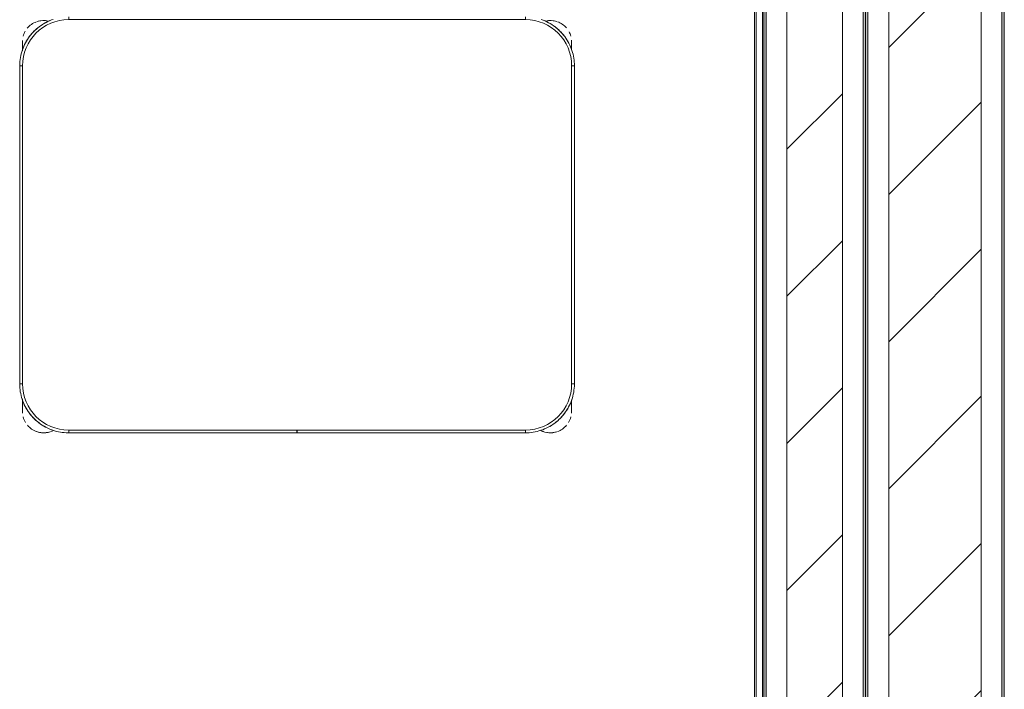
# Model space of a CAD drawing. Header units: metres. Extents: x 3 to 42.2, y -72.9 to -48.7.
# Tile 79 of 189: x 39.3 to 40.3, y -59.3 to -58.6. Entities that reach past the tile are written whole.
import ezdxf

# ---------------------------------------------------------------- set-up
doc = ezdxf.new("R2010")
doc.units = ezdxf.units.M
for name, color, linetype, lineweight in [('A-WALL', 7, 'Continuous', 18), ('A-WALL-PATT', 7, 'Continuous', 18), ('I-FURN', 7, 'Continuous', 18)]:
    doc.layers.add(name, color=color, linetype=linetype, lineweight=lineweight)
pattern_1 = [(50, (21.555, -62.929), (0.5465545, -0.047815), [0.05715, -0.62865]), (355, (21.555, -62.929), (-0.105728, 0.573166), [0.04572, -0.50292]), (100.451, (21.601, -62.933), (0.440828, 0.525349), [0.04857, -0.53427]), (46.184, (21.555, -62.776), (0.813237, -0.12613), [0.08573, -0.94298]), (96.636, (21.623, -62.787), (0.712212, 0.742287), [0.07286, -0.80141]), (351.184, (21.555, -62.776), (0.712217, 0.742274), [0.06858, -0.75438]), (21, (21.631, -62.814), (0.454846, -0.306795), [0.05715, -0.62865]), (326, (21.631, -62.814), (0.185405, 0.55256), [0.04572, -0.50292]), (71.451, (21.669, -62.84), (0.640251, 0.245763), [0.04857, -0.53427]), (37.5, (21.555, -62.929), (0.009261, 0.2536672), [0.02515, -0.47168, 0.02515, -0.48539, -0.50482]), (37.5, (21.555, -62.929), (0.009261, 0.2536672), [-1.007, 0.02515, -0.47968]), (7.5, (21.555, -62.929), (0.2004558, 0.300546), [0.02515, -0.26594, 0.02515, -0.46025, -0.1924]), (7.5, (21.555, -62.929), (0.2004558, 0.300546), [-0.77648, 0.02515, -0.16726]), (327.5, (21.385, -62.929), (0.4067682, -0.0171882), [0.02515, -0.16535, 0.02515, -0.56921, -0.78867]), (327.5, (21.385, -62.929), (0.4067682, -0.0171882), [-0.78486, 0.02515, -0.76352]), (317.5, (21.309, -62.929), (0.444383, 0.0762794), [0.02515, -0.2225, 0.02515, -0.36957, -0.56007]), (317.5, (21.309, -62.929), (0.444383, 0.0762794), [-0.64237, 0.02515, -0.53492])]
pattern_2 = [(45, (21.555, -62.929), (-0.0795495, 0.0795495), [])]

# ---------------------------------------------------------------- blocks, each defined once
blk = doc.blocks.new('ConjuntoParaAlunoTamanho6 - CJA06_ConjuntoParaAlunoTamanho6-V31-1PAV')
at = {"layer": 'I-FURN', "color": 253, "true_color": 0xaaaaaa}
for p, q in [((-0.247, 0.065), (-0.247, 0.062)), ((0.247, 0.065), (0.247, 0.062)), ((-0.2971, 0.0288), (-0.2971, 0.038)), ((-0.2971, 0.038), (-0.2971, 0.0283)), ((0.2969, 0.038), (0.2969, 0.0297)), ((0.2969, 0.033), (0.2969, 0.038)), ((-0.3, 0.012), (-0.3, -0.332)), ((-0.3, 0.012), (-0.297, 0.012)), ((-0.3, 0.012), (-0.3, -0.332)), ((0.3, 0.012), (0.297, 0.012)), ((0.3, -0.332), (0.3, 0.012)), ((0.3, -0.332), (0.3, 0.012)), ((-0.3, -0.332), (-0.297, -0.332)), ((0.3, -0.332), (0.297, -0.332)), ((-0.2971, -0.3483), (-0.2971, -0.3539)), ((-0.2971, -0.3487), (-0.2971, -0.362)), ((0.2969, -0.3539), (0.2969, -0.3492)), ((0.2969, -0.362), (0.2969, -0.3496)), ((-0.2971, -0.357), (-0.2971, -0.362)), ((0.2969, -0.362), (0.2969, -0.357)), ((-0.247, -0.385), (-0.247, -0.382)), ((-0.0001, -0.382), (-0.0001, -0.385)), ((0, -0.385), (0, -0.382)), ((0.247, -0.385), (0.247, -0.382)), ((-0.247, -0.385), (-0.0001, -0.385)), ((-0.247, -0.385), (-0.0001, -0.385)), ((0, -0.385), (0.247, -0.385)), ((0, -0.385), (0.247, -0.385))]:
    blk.add_line(p, q, dxfattribs=at)
at = {"layer": 'I-FURN', "color": 253, "true_color": 0xaaaaaa, "flags": 128}
for points in [[(-0.2637, 0.0623), (-0.2657, 0.0616), (-0.2676, 0.0608), (-0.2696, 0.0599), (-0.2715, 0.059), (-0.2733, 0.058), (-0.2752, 0.0569), (-0.2769, 0.0557), (-0.2787, 0.0545), (-0.2803, 0.0532), (-0.2819, 0.0518), (-0.2835, 0.0504), (-0.285, 0.0489), (-0.2865, 0.0473), (-0.2878, 0.0457), (-0.2892, 0.0441), (-0.2904, 0.0424), (-0.2916, 0.0406), (-0.2927, 0.0388), (-0.2937, 0.0369), (-0.2947, 0.0351), (-0.2956, 0.0331), (-0.2964, 0.0312), (-0.2971, 0.0292), (-0.2978, 0.0272), (-0.2983, 0.0251), (-0.2988, 0.0231), (-0.2992, 0.021), (-0.2995, 0.0189), (-0.2998, 0.0168), (-0.2999, 0.0147), (-0.3, 0.0125), (-0.3, 0.012)], [(0.3, 0.012), (0.3, 0.0141), (0.2998, 0.0162), (0.2996, 0.0183), (0.2993, 0.0204), (0.2989, 0.0225), (0.2985, 0.0246), (0.2979, 0.0266), (0.2973, 0.0286), (0.2966, 0.0306), (0.2958, 0.0326), (0.295, 0.0345), (0.294, 0.0364), (0.293, 0.0383), (0.2919, 0.0401), (0.2907, 0.0419), (0.2895, 0.0436), (0.2882, 0.0453), (0.2868, 0.0469), (0.2854, 0.0485), (0.2839, 0.05), (0.2824, 0.0514), (0.2808, 0.0528), (0.2791, 0.0541), (0.2774, 0.0554), (0.2756, 0.0566), (0.2738, 0.0577), (0.272, 0.0587), (0.2701, 0.0597), (0.2682, 0.0606), (0.2662, 0.0614), (0.2642, 0.0621)], [(0.247, 0.062), (0.1235, 0.062), (0, 0.062), (-0.1235, 0.062), (-0.247, 0.062)], [(-0.247, 0.062), (-0.1235, 0.062), (0, 0.062), (0.1235, 0.062), (0.247, 0.062)], [(-0.2971, 0.038), (-0.2971, 0.038), (-0.2971, 0.0379), (-0.2971, 0.0378), (-0.2971, 0.0378), (-0.2971, 0.0376), (-0.2971, 0.0375), (-0.2971, 0.0373), (-0.2971, 0.0371), (-0.2971, 0.0369), (-0.2971, 0.0366), (-0.2971, 0.0364), (-0.2971, 0.0361), (-0.2971, 0.0357), (-0.2971, 0.0354), (-0.2971, 0.035), (-0.2971, 0.0346), (-0.2971, 0.0342), (-0.2971, 0.0338), (-0.2971, 0.0333), (-0.2971, 0.0328), (-0.2971, 0.0323), (-0.2971, 0.0318), (-0.2971, 0.0313), (-0.2971, 0.0307), (-0.2971, 0.0302), (-0.2971, 0.0296), (-0.2971, 0.029)], [(0.2969, 0.03), (0.2969, 0.0306), (0.2969, 0.0311), (0.2969, 0.0317), (0.2969, 0.0322), (0.2969, 0.0327), (0.2969, 0.0332), (0.2969, 0.0336), (0.2969, 0.0341), (0.2969, 0.0345), (0.2969, 0.0349), (0.2969, 0.0353), (0.2969, 0.0356), (0.2969, 0.036), (0.2969, 0.0363), (0.2969, 0.0366), (0.2969, 0.0368), (0.2969, 0.037), (0.2969, 0.0373), (0.2969, 0.0374), (0.2969, 0.0376), (0.2969, 0.0377), (0.2969, 0.0378), (0.2969, 0.0379), (0.2969, 0.0379), (0.2969, 0.038)], [(-0.297, 0.012), (-0.297, -0.074), (-0.297, -0.16), (-0.297, -0.246), (-0.297, -0.332)], [(-0.297, -0.332), (-0.297, -0.246), (-0.297, -0.16), (-0.297, -0.074), (-0.297, 0.012)], [(0.297, -0.332), (0.297, -0.246), (0.297, -0.16), (0.297, -0.074), (0.297, 0.012)], [(0.297, 0.012), (0.297, -0.074), (0.297, -0.16), (0.297, -0.246), (0.297, -0.332)], [(-0.3, -0.332), (-0.3, -0.3342), (-0.2998, -0.3363), (-0.2996, -0.3384), (-0.2993, -0.3405), (-0.2989, -0.3426), (-0.2985, -0.3446), (-0.2979, -0.3467), (-0.2973, -0.3487), (-0.2966, -0.3507), (-0.2958, -0.3527), (-0.295, -0.3546), (-0.294, -0.3565), (-0.293, -0.3584), (-0.2919, -0.3602), (-0.2907, -0.362), (-0.2895, -0.3637), (-0.2882, -0.3654), (-0.2868, -0.367), (-0.2854, -0.3685), (-0.2839, -0.3701), (-0.2824, -0.3715), (-0.2808, -0.3729), (-0.2791, -0.3742), (-0.2774, -0.3755), (-0.2756, -0.3766), (-0.2738, -0.3777), (-0.272, -0.3788), (-0.2701, -0.3797), (-0.2682, -0.3806), (-0.2662, -0.3814), (-0.2642, -0.3822), (-0.2622, -0.3828), (-0.2602, -0.3834), (-0.2581, -0.3839), (-0.256, -0.3843), (-0.2539, -0.3846), (-0.2518, -0.3848), (-0.2497, -0.385), (-0.2476, -0.385), (-0.247, -0.385)], [(0.247, -0.385), (0.2491, -0.385), (0.2512, -0.3849), (0.2533, -0.3847), (0.2554, -0.3844), (0.2575, -0.384), (0.2596, -0.3835), (0.2616, -0.383), (0.2637, -0.3823), (0.2657, -0.3816), (0.2676, -0.3808), (0.2696, -0.38), (0.2715, -0.379), (0.2733, -0.378), (0.2752, -0.3769), (0.2769, -0.3758), (0.2787, -0.3745), (0.2803, -0.3732), (0.2819, -0.3719), (0.2835, -0.3704), (0.285, -0.369), (0.2865, -0.3674), (0.2878, -0.3658), (0.2892, -0.3641), (0.2904, -0.3624), (0.2916, -0.3607), (0.2927, -0.3589), (0.2937, -0.357), (0.2947, -0.3551), (0.2956, -0.3532), (0.2964, -0.3512), (0.2971, -0.3492), (0.2978, -0.3472), (0.2983, -0.3452), (0.2988, -0.3431), (0.2992, -0.341), (0.2995, -0.3389), (0.2998, -0.3368), (0.2999, -0.3347), (0.3, -0.3326), (0.3, -0.332)], [(-0.2971, -0.3491), (-0.2971, -0.3497), (-0.2971, -0.3504), (-0.2971, -0.351), (-0.2971, -0.3516), (-0.2971, -0.3523), (-0.2971, -0.3529), (-0.2971, -0.3535), (-0.2971, -0.3541), (-0.2971, -0.3546), (-0.2971, -0.3552), (-0.2971, -0.3557), (-0.2971, -0.3562), (-0.2971, -0.3567), (-0.2971, -0.3572), (-0.2971, -0.3577), (-0.2971, -0.3581), (-0.2971, -0.3586), (-0.2971, -0.359), (-0.2971, -0.3593), (-0.2971, -0.3597), (-0.2971, -0.36), (-0.2971, -0.3603), (-0.2971, -0.3606), (-0.2971, -0.3609), (-0.2971, -0.3611), (-0.2971, -0.3613), (-0.2971, -0.3615), (-0.2971, -0.3617), (-0.2971, -0.3618), (-0.2971, -0.3619), (-0.2971, -0.362), (-0.2971, -0.362), (-0.2971, -0.362)], [(0.2969, -0.362), (0.2969, -0.362), (0.2969, -0.362), (0.2969, -0.3619), (0.2969, -0.3618), (0.2969, -0.3617), (0.2969, -0.3615), (0.2969, -0.3614), (0.2969, -0.3612), (0.2969, -0.3609), (0.2969, -0.3607), (0.2969, -0.3604), (0.2969, -0.3601), (0.2969, -0.3598), (0.2969, -0.3594), (0.2969, -0.3591), (0.2969, -0.3587), (0.2969, -0.3582), (0.2969, -0.3578), (0.2969, -0.3574), (0.2969, -0.3569), (0.2969, -0.3564), (0.2969, -0.3559), (0.2969, -0.3553), (0.2969, -0.3548), (0.2969, -0.3542), (0.2969, -0.3536), (0.2969, -0.353), (0.2969, -0.3524), (0.2969, -0.3518), (0.2969, -0.3512), (0.2969, -0.3506), (0.2969, -0.3499)], [(-0.247, -0.382), (-0.1235, -0.382), (0, -0.382), (0.1235, -0.382), (0.247, -0.382)], [(-0.0001, -0.382), (-0.0618, -0.382), (-0.1235, -0.382), (-0.1853, -0.382), (-0.247, -0.382)], [(0.247, -0.382), (0.1853, -0.382), (0.1235, -0.382), (0.0618, -0.382), (0, -0.382)]]:
    blk.add_lwpolyline(points, dxfattribs=at)
at = {"layer": 'I-FURN', "color": 253, "true_color": 0xaaaaaa}
for centre, radius, start, end in [((-0.247, 0.012), 0.05, 90, 180), ((-0.247, 0.012), 0.05, 90, 180), ((-0.2741, 0.038), 0.023, 109.9274, 140.0231), ((-0.247, 0.012), 0.053, 127.1607, 143.1496), ((-0.2741, 0.038), 0.023, 76.7876, 108), ((-0.2741, 0.038), 0.023, 76.4043, 104.4669), ((-0.247, 0.012), 0.053, 112.5, 122.6999), ((0.247, 0.012), 0.05, 360, 90), ((0.247, 0.012), 0.05, 0, 90), ((0.247, 0.012), 0.053, 57.3001, 67.5), ((0.247, 0.012), 0.053, 57.3001, 67.5), ((0.2739, 0.038), 0.023, 75.5331, 103.1032), ((0.2739, 0.038), 0.023, 72, 102.5793), ((0.247, 0.012), 0.053, 37.1607, 53.1496), ((0.247, 0.012), 0.053, 37.1607, 53.1496), ((0.2739, 0.038), 0.023, 41.0194, 70.3068), ((-0.2741, 0.038), 0.023, 149.9762, 164.345), ((0.2739, 0.038), 0.023, 15.7305, 28.0506), ((-0.2741, 0.038), 0.023, 176.5669, 180), ((-0.247, 0.012), 0.053, 147.3001, 157.5), ((0.247, 0.012), 0.053, 22.5, 32.6999), ((0.247, 0.012), 0.053, 22.5, 32.6999), ((0.2739, 0.038), 0.023, 360, 4.0091), ((-0.247, -0.332), 0.05, 180, 270), ((-0.247, -0.332), 0.05, 180, 270), ((0.247, -0.332), 0.05, 270, 360), ((0.247, -0.332), 0.05, 270, 0), ((-0.2741, -0.362), 0.023, 180, 184.4122), ((-0.247, -0.332), 0.053, 202.5, 212.6999), ((0.247, -0.332), 0.053, 327.3001, 337.5), ((0.247, -0.332), 0.053, 327.3001, 337.5), ((0.2739, -0.362), 0.023, 355.5878, 360), ((-0.2741, -0.362), 0.023, 194.4631, 211.2975), ((-0.247, -0.332), 0.053, 217.1607, 233.1496), ((0.247, -0.332), 0.053, 307.1607, 323.1496), ((0.247, -0.332), 0.053, 307.1607, 323.1496), ((0.2739, -0.362), 0.023, 328.7028, 345.5368), ((-0.2741, -0.362), 0.023, 220.1585, 250.9892), ((-0.2741, -0.362), 0.023, 241.299, 288), ((-0.247, -0.332), 0.053, 237.3001, 247.5), ((-0.2741, -0.362), 0.023, 289.6472, 297.8593), ((0.2739, -0.362), 0.023, 242.37, 250.9892), ((0.2739, -0.362), 0.023, 243.5377, 288), ((0.247, -0.332), 0.053, 292.5, 302.6999), ((0.247, -0.332), 0.053, 292.5, 302.6999), ((0.2739, -0.362), 0.023, 289.6472, 320.1065), ((-0.2741, -0.362), 0.023, 255.5331, 284.4669), ((0.2739, -0.362), 0.023, 255.5331, 284.4669)]:
    blk.add_arc(centre, radius, start, end, dxfattribs=at)
blk = doc.blocks.new('4 GRE - ESCOLA DE CINEMA E AUDIOVISUAL CINE REX R07_rvt-1-1PAV')
at = {"layer": 'A-WALL-PATT', "true_color": 0xd4d4d4}
h = blk.add_hatch(dxfattribs=at)
h.set_pattern_fill('FP_2', color=254, style=0, pattern_type=2)
h.set_pattern_definition(pattern_2)
h.paths.add_polyline_path([(40.1923, -71.9419), (40.2923, -71.9419), (40.2923, -51.0204), (40.1923, -51.0204), (40.1923, -71.9386)])
h = blk.add_hatch(dxfattribs=at)
h.set_pattern_fill('FP_1', color=254, style=0, pattern_type=2)
h.set_pattern_definition(pattern_1)
h.paths.add_polyline_path([(40.3173, -71.9419), (40.3173, -51.0454), (40.3148, -51.0454), (40.3148, -71.9419)])
h = blk.add_hatch(dxfattribs=at)
h.set_pattern_fill('FP_1', color=254, style=0, pattern_type=2)
h.set_pattern_definition(pattern_1)
h.paths.add_polyline_path([(40.1698, -71.9419), (40.1698, -51.1754), (40.1676, -51.1754), (40.1673, -71.9419)])
at = {"layer": 'A-WALL-PATT', "true_color": 0xeaeaea}
h = blk.add_hatch(dxfattribs=at)
h.set_pattern_fill('FP_21', color=254, style=0, pattern_type=2)
h.set_pattern_definition([(0, (21.555, -62.929), (0.381, 0.381), [0.1905, -0.5715]), (45, (21.65, -62.929), (-1.90495, 1.90495), []), (90, (21.65, -63.024), (-0.381, 0.381), [0.1905, -0.5715])])
h.paths.add_polyline_path([(40.0558, -63.7454), (40.0573, -63.7454), (40.0573, -61.4854), (40.0558, -61.4854), (40.0558, -63.7309)])
h.paths.add_polyline_path([(40.0558, -61.2854), (40.0573, -61.2854), (40.0573, -57.7861), (40.0558, -57.7861), (40.0558, -61.1238)])
h.paths.add_polyline_path([(40.0573, -57.5861), (40.0573, -54.4968), (40.0558, -54.4968), (40.0558, -57.5861)])
h.paths.add_polyline_path([(40.0558, -54.2968), (40.0573, -54.2968), (40.0573, -51.2461), (40.0558, -51.2461), (40.0558, -54.1714)])
at = {"layer": 'A-WALL-PATT', "true_color": 0xd4d4d4}
h = blk.add_hatch(dxfattribs=at)
h.set_pattern_fill('FP_1', color=254, style=0, pattern_type=2)
h.set_pattern_definition(pattern_1)
h.paths.add_polyline_path([(40.0597, -71.5933), (40.0598, -71.5933), (40.0598, -68.3629), (40.0573, -68.3629), (40.0573, -71.5933)])
h.paths.add_polyline_path([(40.0597, -68.1629), (40.0598, -68.1629), (40.0598, -68.1607), (40.0573, -68.1607), (40.0573, -68.1629)])
h.paths.add_polyline_path([(40.0573, -68.1522), (40.0598, -68.1522), (40.0598, -65.9931), (40.0573, -65.9931), (40.0573, -68.0761)])
h.paths.add_polyline_path([(40.0598, -65.8631), (40.0598, -63.9454), (40.0573, -63.9454), (40.0573, -65.8631)])
h.paths.add_polyline_path([(40.0573, -63.7454), (40.0598, -63.7454), (40.0598, -61.4954), (40.0573, -61.4954), (40.0573, -63.7309)])
h.paths.add_polyline_path([(40.0598, -61.4869), (40.0598, -61.4854), (40.0573, -61.4854), (40.0573, -61.4869)])
h.paths.add_polyline_path([(40.0573, -61.2854), (40.0598, -61.2854), (40.0598, -57.7861), (40.0573, -57.7861), (40.0573, -61.1238)])
h.paths.add_polyline_path([(40.0583, -57.5861), (40.0598, -57.5861), (40.059, -54.4968), (40.0573, -54.4968), (40.0573, -57.5861)])
h.paths.add_polyline_path([(40.0598, -54.2968), (40.0598, -51.2461), (40.0573, -51.2461), (40.0573, -54.2968), (40.0591, -54.2968)])
h = blk.add_hatch(dxfattribs=at)
h.set_pattern_fill('FP_2', color=254, style=0, pattern_type=2)
h.set_pattern_definition(pattern_2)
h.paths.add_polyline_path([(40.1423, -71.5933), (40.1423, -68.3629), (40.0823, -68.3629), (40.0823, -71.5933), (40.1412, -71.5933)])
h.paths.add_polyline_path([(40.1423, -68.1629), (40.1423, -63.9454), (40.0823, -63.9454), (40.0825, -68.1629), (40.1212, -68.1629)])
h.paths.add_polyline_path([(40.1423, -63.7454), (40.1423, -61.4854), (40.0823, -61.4854), (40.0823, -63.7454), (40.0955, -63.7454)])
h.paths.add_polyline_path([(40.0835, -61.2854), (40.1423, -61.2854), (40.1423, -57.7861), (40.0823, -57.7861), (40.0823, -61.2854)])
h.paths.add_polyline_path([(40.1423, -57.5861), (40.1423, -54.4968), (40.0823, -54.4968), (40.0823, -57.5861), (40.105, -57.5861)])
h.paths.add_polyline_path([(40.1423, -54.2968), (40.1419, -51.2461), (40.0823, -51.2461), (40.0823, -54.2968), (40.1242, -54.2968)])
h = blk.add_hatch(dxfattribs=at)
h.set_pattern_fill('FP_1', color=254, style=0, pattern_type=2)
h.set_pattern_definition(pattern_1)
h.paths.add_polyline_path([(40.1648, -71.5933), (40.1673, -71.5933), (40.1673, -68.3629), (40.1648, -68.3629), (40.1648, -71.1661)])
h.paths.add_polyline_path([(40.1648, -68.1629), (40.1673, -68.1629), (40.1673, -63.9454), (40.1648, -63.9454), (40.1648, -68.0761)])
h.paths.add_polyline_path([(40.1673, -63.7454), (40.1673, -61.4854), (40.1648, -61.4854), (40.1648, -63.7454)])
h.paths.add_polyline_path([(40.1673, -61.2854), (40.1673, -57.7861), (40.1648, -57.7861), (40.1648, -61.2854)])
h.paths.add_polyline_path([(40.1673, -57.5861), (40.1673, -54.4968), (40.1648, -54.4968), (40.1648, -57.5861)])
h.paths.add_polyline_path([(40.1648, -54.2968), (40.1673, -54.2968), (40.1673, -51.2461), (40.1648, -51.2461), (40.1648, -54.1714)])
at = {"layer": 'A-WALL', "color": 253, "true_color": 0xaaaaaa}
for p, q in [((40.2923, -51.0454), (40.2923, -71.9419)), ((40.3148, -51.0454), (40.3148, -71.9419)), ((40.3173, -71.9419), (40.3173, -51.0454)), ((40.1698, -51.1754), (40.1698, -71.9419)), ((40.1923, -51.1754), (40.1923, -71.9419)), ((40.0558, -61.2854), (40.0558, -57.7861)), ((40.0573, -57.7861), (40.0573, -61.2854)), ((40.0573, -61.2854), (40.0573, -57.7861)), ((40.0598, -61.2854), (40.0598, -57.7861)), ((40.0823, -61.2854), (40.0823, -57.7861)), ((40.1423, -61.2854), (40.1423, -57.7861)), ((40.1648, -61.2854), (40.1648, -57.7861)), ((40.1673, -57.7861), (40.1673, -61.2854)), ((40.1673, -61.2854), (40.1673, -57.7861)), ((40.0473, -57.7961), (40.0473, -61.2754)), ((40.0488, -61.2769), (40.0488, -57.7946))]:
    blk.add_line(p, q, dxfattribs=at)
at = {"layer": 'I-FURN', "color": 253, "lineweight": 18, "true_color": 0xaaaaaa}
blk.add_blockref('ConjuntoParaAlunoTamanho6 - CJA06_ConjuntoParaAlunoTamanho6-V31-1PAV', (39.5524, -58.6424), dxfattribs=at)

msp = doc.modelspace()

# ---------------------------------------------------------------- block references
at = {"lineweight": 5}
msp.add_blockref('4 GRE - ESCOLA DE CINEMA E AUDIOVISUAL CINE REX R07_rvt-1-1PAV', (0, 0), dxfattribs=at)

doc.saveas('drawing.dxf')
